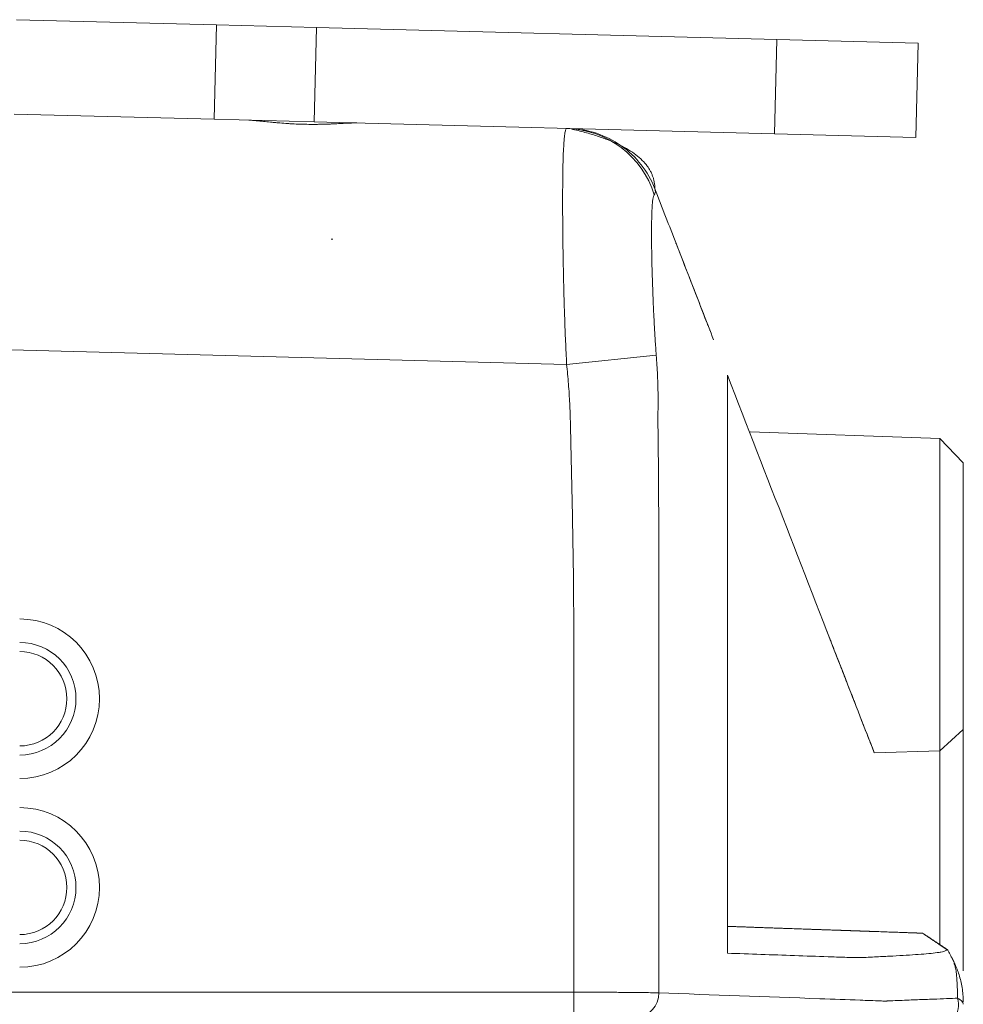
# Model space of a CAD drawing. Header units: millimetres. Extents: x 990 to 1809, y 0 to 562.
# Tile 43 of 256: x 1079 to 1099, y 380 to 401. Entities that reach past the tile are written whole.
import ezdxf

# ---------------------------------------------------------------- set-up
doc = ezdxf.new("R2010")
doc.units = ezdxf.units.MM
doc.layers.add('1', color=7, linetype='Continuous', true_color=0xffffff)

msp = doc.modelspace()

# ---------------------------------------------------------------- linework, layer by layer
at = {"layer": '1', "color": 7, "linetype": 'Continuous', "lineweight": 18}
for p, q in [((1082.976, 400.922), (1078.735, 401.033)), ((1082.924, 398.923), (1082.976, 400.922)), ((1082.976, 400.922), (1085.097, 400.867)), ((1085.097, 400.867), (1085.044, 398.867)), ((1094.851, 400.611), (1085.097, 400.867)), ((1094.798, 398.612), (1094.851, 400.611)), ((1097.85, 400.533), (1094.851, 400.611)), ((1097.85, 400.533), (1097.797, 398.534)), ((1082.924, 398.923), (1078.683, 399.034)), ((1085.044, 398.867), (1082.924, 398.923)), ((1094.798, 398.612), (1085.044, 398.867)), ((1097.797, 398.534), (1094.798, 398.612)), ((1090.396, 393.726), (1054.303, 394.671)), ((1092.295, 393.921), (1090.396, 393.726)), ((1098.304, 392.156), (1094.289, 392.296)), ((1098.803, 391.638), (1098.304, 392.156)), ((1098.304, 392.156), (1098.304, 385.532)), ((1098.803, 391.638), (1098.803, 385.989)), ((1098.304, 385.532), (1098.803, 385.989)), ((1098.803, 385.989), (1098.803, 381.396)), ((1096.917, 385.49), (1098.304, 385.532)), ((1098.304, 381.428), (1098.304, 385.532)), ((1054.303, 380.417), (1090.548, 380.417)), ((1090.548, 380.417), (1090.548, 379.918))]:
    msp.add_line(p, q, dxfattribs=at)
for centre, radius in [((1078.803, 386.638), 1.692), ((1078.803, 386.638), 1.193), ((1078.803, 386.638), 1), ((1078.803, 382.638), 1.692), ((1078.803, 382.638), 1.193), ((1078.803, 382.638), 1)]:
    msp.add_arc(centre, radius, 270, 90, dxfattribs=at)
for centre, major_axis, ratio, start_param, end_param in [((1090.348, 396.728), (-0.052, -1.999), 0.996734, 1.897473, 3.141593), ((1069.108, 395.911), (-16.333, -0.467), 0.003773, 3.139963, 3.207423), ((1091.899, 380.403), (0.018, 0.5), 0.90044, 3.181726, 4.744935), ((1098.212, 380.154), (0.039, 0.498), 0.975953, 3.221743, 5.068271)]:
    msp.add_ellipse(centre, major_axis=major_axis, ratio=ratio, start_param=start_param, end_param=end_param, dxfattribs=at)
for points, degree, knots in [([(1083.657, 398.904), (1083.681, 398.903), (1083.709, 398.901), (1083.773, 398.897), (1083.808, 398.893), (1083.857, 398.888), (1083.867, 398.887), (1083.887, 398.885), (1083.897, 398.884), (1083.929, 398.881), (1083.951, 398.879), (1084.018, 398.872), (1084.066, 398.867), (1084.141, 398.859), (1084.167, 398.857), (1084.207, 398.853), (1084.22, 398.852), (1084.247, 398.85), (1084.261, 398.848), (1084.329, 398.843), (1084.385, 398.838), (1084.472, 398.832), (1084.501, 398.83), (1084.56, 398.827), (1084.59, 398.825), (1084.68, 398.821), (1084.8, 398.817), (1084.92, 398.815), (1085.01, 398.814), (1085.04, 398.814), (1085.1, 398.815), (1085.129, 398.815), (1085.216, 398.816), (1085.272, 398.818), (1085.354, 398.821), (1085.381, 398.822), (1085.421, 398.823), (1085.434, 398.824), (1085.46, 398.825), (1085.473, 398.825), (1085.536, 398.828), (1085.584, 398.831), (1085.652, 398.834), (1085.673, 398.835), (1085.705, 398.837), (1085.716, 398.837), (1085.736, 398.838), (1085.746, 398.839), (1085.795, 398.841), (1085.831, 398.843), (1085.895, 398.844), (1085.923, 398.844), (1085.947, 398.844)], 3, [0, 0, 0, 0, 0.0625, 0.0625, 0.125, 0.125, 0.140625, 0.140625, 0.15625, 0.15625, 0.1875, 0.1875, 0.25, 0.25, 0.28125, 0.28125, 0.296875, 0.296875, 0.3125, 0.3125, 0.375, 0.375, 0.40625, 0.40625, 0.4375, 0.4375, 0.5, 0.5625, 0.5625, 0.59375, 0.59375, 0.625, 0.625, 0.6875, 0.6875, 0.71875, 0.71875, 0.734375, 0.734375, 0.75, 0.75, 0.8125, 0.8125, 0.84375, 0.84375, 0.859375, 0.859375, 0.875, 0.875, 0.9375, 0.9375, 1, 1, 1, 1]), ([(1090.396, 393.726), (1090.388, 393.891), (1090.38, 394.054), (1090.366, 394.379), (1090.36, 394.54), (1090.349, 394.86), (1090.344, 395.019), (1090.337, 395.255), (1090.335, 395.333), (1090.332, 395.488), (1090.33, 395.565), (1090.325, 395.792), (1090.322, 395.94), (1090.319, 396.157), (1090.317, 396.229), (1090.316, 396.335), (1090.316, 396.37), (1090.315, 396.439), (1090.314, 396.474), (1090.313, 396.645), (1090.312, 396.777), (1090.311, 397.029), (1090.31, 397.27), (1090.312, 397.49), (1090.313, 397.62), (1090.313, 397.646), (1090.314, 397.697), (1090.314, 397.722), (1090.315, 397.795), (1090.316, 397.842), (1090.319, 397.978), (1090.321, 398.062), (1090.326, 398.216), (1090.329, 398.285), (1090.335, 398.379), (1090.337, 398.409), (1090.34, 398.45), (1090.341, 398.464), (1090.343, 398.489), (1090.344, 398.502), (1090.349, 398.561), (1090.354, 398.601), (1090.365, 398.664), (1090.371, 398.688), (1090.385, 398.719), (1090.392, 398.727), (1090.4, 398.727)], 3, [0, 0, 0, 0, 0.0625, 0.0625, 0.125, 0.125, 0.1875, 0.1875, 0.21875, 0.21875, 0.25, 0.25, 0.3125, 0.3125, 0.34375, 0.34375, 0.359375, 0.359375, 0.375, 0.375, 0.4375, 0.4375, 0.5, 0.5625, 0.5625, 0.578125, 0.578125, 0.59375, 0.59375, 0.625, 0.625, 0.6875, 0.6875, 0.75, 0.75, 0.78125, 0.78125, 0.796875, 0.796875, 0.8125, 0.8125, 0.875, 0.875, 0.9375, 0.9375, 1, 1, 1, 1]), ([(1092.265, 397.451), (1092.191, 397.638), (1091.999, 397.975), (1091.568, 398.386), (1091.036, 398.653), (1090.654, 398.719), (1090.453, 398.726)], 3, [0, 0, 0, 0, 0.25, 0.5, 0.75, 1, 1, 1, 1]), ([(1092.265, 397.451), (1092.265, 397.451), (1092.265, 397.451), (1092.265, 397.451), (1092.265, 397.451), (1092.265, 397.451), (1092.265, 397.451), (1092.265, 397.451), (1092.265, 397.451), (1092.265, 397.451), (1092.265, 397.451), (1092.265, 397.451), (1092.265, 397.451), (1092.265, 397.451), (1092.265, 397.451), (1092.265, 397.45), (1092.266, 397.448), (1092.267, 397.447), (1092.267, 397.445), (1092.268, 397.442), (1092.269, 397.44), (1092.27, 397.437), (1092.27, 397.435), (1092.272, 397.43), (1092.273, 397.427), (1092.275, 397.418), (1092.276, 397.412), (1092.278, 397.394), (1092.277, 397.383), (1092.272, 397.353), (1092.264, 397.336), (1092.252, 397.32)], 3, [0, 0, 0, 0, 0.9375, 0.96875, 0.96875, 0.976562, 0.976562, 0.980469, 0.980469, 0.982422, 0.982422, 0.983398, 0.983398, 0.983643, 0.983643, 0.983887, 0.984131, 0.984131, 0.984375, 0.984375, 0.984863, 0.984863, 0.985352, 0.985352, 0.986328, 0.986328, 0.988281, 0.988281, 0.992187, 0.992187, 1, 1, 1, 1]), ([(1092.252, 397.32), (1092.245, 397.312), (1092.24, 397.299), (1092.23, 397.263), (1092.226, 397.24), (1092.218, 397.185), (1092.215, 397.153), (1092.21, 397.098), (1092.209, 397.079), (1092.206, 397.037), (1092.205, 397.015), (1092.2, 396.902), (1092.198, 396.794), (1092.196, 396.638), (1092.196, 396.606), (1092.196, 396.54), (1092.196, 396.505), (1092.196, 396.4), (1092.197, 396.253), (1092.199, 396.093), (1092.202, 395.927), (1092.204, 395.84), (1092.207, 395.728), (1092.208, 395.705), (1092.209, 395.66), (1092.211, 395.591), (1092.213, 395.521), (1092.218, 395.379), (1092.221, 395.282), (1092.227, 395.133), (1092.229, 395.083), (1092.233, 394.981), (1092.236, 394.93), (1092.243, 394.775), (1092.253, 394.567), (1092.266, 394.354), (1092.279, 394.139), (1092.287, 394.031), (1092.295, 393.921)], 3, [0, 0, 0, 0, 0.0625, 0.0625, 0.125, 0.125, 0.1875, 0.1875, 0.21875, 0.21875, 0.25, 0.25, 0.375, 0.375, 0.40625, 0.40625, 0.4375, 0.4375, 0.5, 0.5625, 0.5625, 0.625, 0.625, 0.640625, 0.640625, 0.65625, 0.6875, 0.6875, 0.75, 0.75, 0.78125, 0.78125, 0.8125, 0.8125, 0.875, 0.9375, 0.9375, 1, 1, 1, 1]), ([(1093.072, 395.376), (1093.056, 395.416), (1093.025, 395.497), (1092.978, 395.617), (1092.926, 395.752), (1092.869, 395.897), (1092.814, 396.039), (1092.769, 396.156), (1092.735, 396.242), (1092.713, 396.298), (1092.711, 396.305), (1092.709, 396.308)], 3, [0, 0, 0, 0, 0.08273, 0.165569, 0.250007, 0.375556, 0.499868, 0.624346, 0.749596, 0.87553, 1, 1, 1, 1]), ([(1092.709, 396.308), (1092.71, 396.306), (1092.711, 396.303), (1092.722, 396.276), (1092.742, 396.224), (1092.775, 396.139), (1092.812, 396.044), (1092.831, 395.996)], 3, [0, 0, 0, 0, 0.166184, 0.332068, 0.498835, 0.749336, 1, 1, 1, 1]), ([(1093.361, 394.631), (1093.369, 394.612), (1093.384, 394.573), (1093.402, 394.527), (1093.419, 394.484), (1093.432, 394.451), (1093.433, 394.446), (1093.434, 394.444)], 3, [0, 0, 0, 0, 0.167278, 0.333962, 0.501364, 0.750905, 1, 1, 1, 1]), ([(1092.295, 393.921), (1092.3, 393.851), (1092.305, 393.78), (1092.314, 393.64), (1092.318, 393.569), (1092.322, 393.464), (1092.324, 393.429), (1092.327, 393.359), (1092.33, 393.253), (1092.333, 393.148), (1092.334, 393.042), (1092.334, 393.007), (1092.334, 392.937), (1092.334, 392.902), (1092.334, 392.831), (1092.333, 392.796), (1092.332, 392.743), (1092.332, 392.726), (1092.331, 392.704), (1092.331, 392.699), (1092.33, 392.691), (1092.33, 392.677), (1092.33, 392.664), (1092.33, 392.647), (1092.33, 392.638), (1092.33, 392.62), (1092.33, 392.594), (1092.331, 392.532), (1092.332, 392.409), (1092.333, 392.303), (1092.337, 391.952), (1092.34, 391.67), (1092.344, 391.107), (1092.346, 390.825), (1092.351, 389.98), (1092.352, 389.417), (1092.352, 388.572), (1092.351, 388.291), (1092.35, 387.939), (1092.35, 387.868), (1092.349, 387.762), (1092.349, 387.727), (1092.349, 387.657), (1092.349, 387.622), (1092.349, 387.446), (1092.349, 387.305), (1092.349, 384.91), (1092.349, 382.656), (1092.349, 380.403)], 3, [0, 0, 0, 0, 0.015625, 0.015625, 0.03125, 0.03125, 0.039063, 0.039063, 0.046875, 0.0625, 0.0625, 0.070313, 0.070313, 0.078125, 0.078125, 0.085938, 0.085938, 0.089844, 0.089844, 0.09082, 0.09082, 0.091797, 0.09375, 0.09375, 0.095703, 0.095703, 0.097656, 0.101563, 0.109375, 0.125, 0.125, 0.1875, 0.1875, 0.25, 0.25, 0.375, 0.375, 0.4375, 0.4375, 0.453125, 0.453125, 0.460938, 0.460938, 0.46875, 0.46875, 0.5, 0.5, 1, 1, 1, 1]), ([(1090.548, 380.417), (1090.548, 382.636), (1090.548, 384.854), (1090.548, 387.211), (1090.548, 387.35), (1090.548, 387.627), (1090.548, 387.766), (1090.547, 388.181), (1090.546, 388.459), (1090.54, 389.29), (1090.532, 389.845), (1090.511, 390.954), (1090.499, 391.508), (1090.482, 392.201), (1090.479, 392.34), (1090.475, 392.513), (1090.474, 392.548), (1090.472, 392.617), (1090.472, 392.652), (1090.468, 392.756), (1090.465, 392.825), (1090.455, 393.033), (1090.445, 393.172), (1090.429, 393.379), (1090.423, 393.449), (1090.41, 393.587), (1090.403, 393.656), (1090.396, 393.726)], 3, [0, 0, 0, 0, 0.5, 0.5, 0.53125, 0.53125, 0.5625, 0.5625, 0.625, 0.625, 0.75, 0.75, 0.875, 0.875, 0.90625, 0.90625, 0.914063, 0.914063, 0.921875, 0.921875, 0.9375, 0.9375, 0.96875, 0.96875, 0.984375, 0.984375, 1, 1, 1, 1]), ([(1093.803, 393.495), (1093.803, 393.495), (1093.803, 393.495), (1093.803, 393.495), (1093.803, 393.495), (1093.803, 393.494), (1093.803, 393.487), (1093.803, 393.439), (1093.803, 393.254), (1093.803, 392.863), (1093.803, 392.322), (1093.803, 391.661), (1093.803, 391.099), (1093.803, 390.757), (1093.803, 390.658), (1093.803, 390.609), (1093.803, 390.559), (1093.803, 390.392), (1093.803, 390.202), (1093.803, 390.005), (1093.803, 389.934), (1093.803, 389.824), (1093.803, 389.588), (1093.803, 389.209), (1093.803, 388.74), (1093.803, 388.256), (1093.803, 387.759), (1093.803, 387.25), (1093.803, 386.733), (1093.803, 386.209), (1093.803, 385.813), (1093.803, 385.571), (1093.803, 385.483), (1093.803, 385.394), (1093.803, 385.284), (1093.803, 384.844), (1093.803, 384.095), (1093.803, 382.792), (1093.803, 381.842), (1093.803, 381.244)], 3, [0, 0, 0, 0, 0.360598, 0.36573, 0.368297, 0.370863, 0.375995, 0.396526, 0.437586, 0.478646, 0.519706, 0.560767, 0.601827, 0.612092, 0.614658, 0.617224, 0.619791, 0.622357, 0.642887, 0.64802, 0.650586, 0.653152, 0.663417, 0.683947, 0.704478, 0.725008, 0.745538, 0.766068, 0.786598, 0.807128, 0.827658, 0.832791, 0.835357, 0.837923, 0.843056, 0.848188, 0.889249, 0.930309, 1, 1, 1, 1]), ([(1093.803, 393.495), (1094.637, 391.352), (1095.47, 389.21), (1096.508, 386.541), (1096.712, 386.015), (1096.917, 385.49)], 3, [0, 0, 0, 0, 0.803007, 0.803007, 1, 1, 1, 1]), ([(1095.916, 388.063), (1095.929, 388.03), (1095.942, 387.997), (1095.967, 387.93), (1095.98, 387.897), (1096.019, 387.798), (1096.044, 387.733), (1096.119, 387.539), (1096.169, 387.413), (1096.265, 387.164), (1096.312, 387.043), (1096.382, 386.865), (1096.405, 386.806), (1096.439, 386.719), (1096.45, 386.69), (1096.472, 386.633), (1096.483, 386.605), (1096.537, 386.465), (1096.579, 386.359), (1096.658, 386.156), (1096.695, 386.059), (1096.748, 385.922), (1096.766, 385.877), (1096.799, 385.791), (1096.816, 385.749), (1096.862, 385.629), (1096.891, 385.556), (1096.917, 385.49)], 3, [0, 0, 0, 0, 0.03125, 0.03125, 0.0625, 0.0625, 0.125, 0.125, 0.25, 0.25, 0.375, 0.375, 0.4375, 0.4375, 0.46875, 0.46875, 0.5, 0.5, 0.625, 0.625, 0.75, 0.75, 0.8125, 0.8125, 0.875, 0.875, 1, 1, 1, 1]), ([(1093.803, 381.813), (1094.451, 381.79), (1095.098, 381.767), (1095.679, 381.747), (1095.745, 381.745), (1095.907, 381.739), (1096.069, 381.734), (1096.223, 381.728), (1096.381, 381.723), (1097.002, 381.701), (1097.401, 381.687), (1097.61, 381.68), (1097.748, 381.675), (1097.905, 381.669), (1097.941, 381.668)], 2, [0, 0, 0, 0.25, 0.25, 0.375, 0.375, 0.4375, 0.4375, 0.5, 0.5, 0.75, 0.75, 0.875, 0.875, 1, 1, 1]), ([(1098.456, 381.32), (1098.453, 381.315), (1098.446, 381.306), (1098.422, 381.293), (1098.384, 381.279), (1098.329, 381.268), (1098.181, 381.244), (1097.872, 381.217), (1097.424, 381.189), (1097.003, 381.17), (1096.717, 381.151), (1096.47, 381.149), (1096.232, 381.16), (1095.818, 381.172), (1094.988, 381.203), (1094.277, 381.227), (1093.803, 381.244)], 3, [0, 0, 0, 0, 0.020521, 0.042392, 0.065447, 0.09612, 0.129223, 0.255494, 0.381837, 0.441808, 0.50795, 0.539031, 0.569754, 0.631233, 0.754155, 1, 1, 1, 1]), ([(1098.622, 381.02), (1098.607, 381.051), (1098.577, 381.113), (1098.539, 381.188), (1098.502, 381.259), (1098.477, 381.301), (1098.461, 381.324), (1098.458, 381.325), (1098.457, 381.322), (1098.456, 381.32)], 3, [0, 0, 0, 0, 0.166672, 0.332322, 0.497997, 0.744647, 0.868101, 0.932865, 1, 1, 1, 1]), ([(1098.682, 380.292), (1098.681, 380.353), (1098.68, 380.412), (1098.677, 380.494), (1098.676, 380.521), (1098.674, 380.573), (1098.673, 380.598), (1098.669, 380.671), (1098.666, 380.716), (1098.661, 380.768), (1098.66, 380.778), (1098.658, 380.798), (1098.657, 380.807), (1098.655, 380.827), (1098.654, 380.836), (1098.651, 380.855), (1098.65, 380.864), (1098.646, 380.89), (1098.642, 380.908), (1098.635, 380.94), (1098.632, 380.956), (1098.625, 380.979), (1098.623, 380.986), (1098.62, 380.996), (1098.619, 380.997), (1098.618, 381.001), (1098.617, 381.003), (1098.616, 381.007), (1098.615, 381.01), (1098.614, 381.013), (1098.613, 381.015), (1098.613, 381.016), (1098.611, 381.021), (1098.609, 381.024), (1098.608, 381.027), (1098.608, 381.028), (1098.607, 381.03), (1098.607, 381.03), (1098.607, 381.031), (1098.608, 381.03), (1098.608, 381.03), (1098.608, 381.03), (1098.609, 381.03), (1098.611, 381.027), (1098.614, 381.026), (1098.618, 381.023), (1098.62, 381.021), (1098.622, 381.02)], 3, [0, 0, 0, 0, 0.125, 0.125, 0.1875, 0.1875, 0.25, 0.25, 0.375, 0.375, 0.40625, 0.40625, 0.4375, 0.4375, 0.46875, 0.46875, 0.5, 0.5, 0.5625, 0.5625, 0.625, 0.625, 0.65625, 0.65625, 0.664063, 0.664063, 0.671875, 0.671875, 0.679688, 0.683594, 0.683594, 0.6875, 0.6875, 0.703125, 0.703125, 0.710938, 0.710938, 0.71875, 0.726563, 0.726563, 0.734375, 0.734375, 0.75, 0.75, 0.875, 0.875, 1, 1, 1, 1]), ([(1098.803, 380.208), (1098.802, 380.261), (1098.799, 380.366), (1098.78, 380.515), (1098.752, 380.656), (1098.715, 380.787), (1098.672, 380.91), (1098.639, 380.983), (1098.622, 381.02)], 3, [0, 0, 0, 0, 0.171166, 0.339904, 0.506686, 0.671983, 0.836266, 1, 1, 1, 1]), ([(1090.548, 380.417), (1090.595, 380.417), (1090.642, 380.417), (1090.736, 380.417), (1090.783, 380.417), (1090.922, 380.417), (1091.104, 380.417), (1091.279, 380.416), (1091.386, 380.415), (1091.408, 380.415), (1091.45, 380.415), (1091.513, 380.414), (1091.573, 380.414), (1091.691, 380.413), (1091.766, 380.412), (1091.873, 380.411), (1091.908, 380.41), (1091.958, 380.41), (1091.975, 380.41), (1092.007, 380.409), (1092.023, 380.409), (1092.101, 380.408), (1092.158, 380.407), (1092.262, 380.405), (1092.308, 380.404), (1092.349, 380.403)], 3, [0, 0, 0, 0, 0.0625, 0.0625, 0.125, 0.125, 0.25, 0.375, 0.375, 0.40625, 0.40625, 0.4375, 0.5, 0.5, 0.625, 0.625, 0.6875, 0.6875, 0.71875, 0.71875, 0.75, 0.75, 0.875, 0.875, 1, 1, 1, 1]), ([(1092.349, 380.403), (1093.488, 380.361), (1094.626, 380.32), (1096.049, 380.269), (1096.334, 380.259), (1096.69, 380.246), (1096.761, 380.243), (1096.903, 380.238), (1096.975, 380.235), (1097.063, 380.232), (1097.081, 380.232), (1097.108, 380.23), (1097.117, 380.23), (1097.135, 380.229), (1097.144, 380.229), (1097.161, 380.23), (1097.17, 380.23), (1097.188, 380.231), (1097.197, 380.231), (1097.223, 380.232), (1097.24, 380.233), (1097.327, 380.237), (1097.395, 380.24), (1097.592, 380.248), (1097.717, 380.253), (1097.893, 380.26), (1097.95, 380.262), (1098.06, 380.266), (1098.113, 380.268), (1098.267, 380.274), (1098.362, 380.277), (1098.535, 380.285), (1098.613, 380.288), (1098.682, 380.292)], 3, [0, 0, 0, 0, 0.5, 0.5, 0.625, 0.625, 0.65625, 0.65625, 0.6875, 0.6875, 0.695313, 0.695313, 0.699219, 0.699219, 0.703125, 0.703125, 0.707031, 0.707031, 0.710938, 0.710938, 0.71875, 0.71875, 0.75, 0.75, 0.8125, 0.8125, 0.84375, 0.84375, 0.875, 0.875, 0.9375, 0.9375, 1, 1, 1, 1]), ([(1098.682, 380.292), (1098.724, 380.27), (1098.753, 380.248), (1098.78, 380.214), (1098.787, 380.203), (1098.796, 380.181), (1098.799, 380.17), (1098.801, 380.161)], 3, [0, 0, 0, 0, 0.5, 0.5, 0.75, 0.75, 1, 1, 1, 1])]:
    msp.add_open_spline(points, degree=degree, knots=knots, dxfattribs=at)
for points, degree in [([(1092.265, 397.451), (1092.264, 398.327), (1090.453, 398.726)], 2), ([(1092.265, 397.451), (1092.418, 397.058), (1092.57, 396.665), (1092.723, 396.272)], 3), ([(1092.831, 395.996), (1093.008, 395.541), (1093.185, 395.086), (1093.361, 394.631)], 3), ([(1093.511, 394.247), (1093.365, 394.623), (1093.218, 395), (1093.072, 395.376)], 3), ([(1097.941, 381.668), (1098.456, 381.32)], 1), ([(1098.459, 381.324), (1097.947, 381.665)], 1), ([(1098.803, 381.396), (1098.803, 381.057), (1098.803, 380.867)], 2)]:
    msp.add_open_spline(points, degree=degree, dxfattribs=at)

doc.saveas('drawing.dxf')
